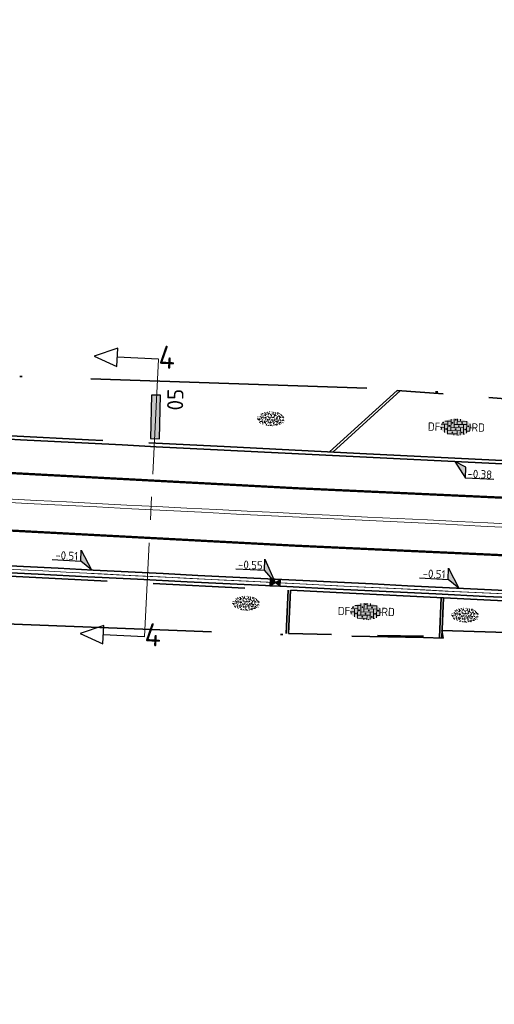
# Model space of a CAD drawing. Header units: metres. Extents: x 0 to 269924, y 0 to 933292.
# Tile 116 of 247: x 133815 to 133836, y 466501 to 466544. Entities that reach past the tile are written whole.
import ezdxf
from ezdxf import colors
from ezdxf.entities.mleader import LeaderData, LeaderLine
from ezdxf.enums import TextEntityAlignment as Align
from ezdxf.math import Vec2, Vec3

# ---------------------------------------------------------------- set-up
doc = ezdxf.new("R2010")
doc.units = ezdxf.units.M
for name, pattern in [('VH-OPSLUITBAND_100X200', [16, 8, -2, 4, -2]), ('VH-OPSLUITBAND_150X250', [24, 16, -2, 4, -2]), ('VW-1-1_STREEP', [2, 1, -1]), ('XX-CENTER', [8, 5, -1, 1, -1]), ('XX-HIDDEN', [4, 2, -2]), ('XX-PROJECTGRENS', [18, 12, -3, 0, -3])]:
    doc.linetypes.add(name, pattern=pattern)
for name, color, linetype, lineweight, true_color in [('B-WE-MO-ONDERZOEK_SLEUF-S', 30, 'Continuous', 25, 0xff7f00), ('N-WE-GR-GRAS-S', 7, 'Continuous', 18, 0x00a500), ('N-WE-RI-HWA_KOLK-S', 150, 'Continuous', 25, 0x007fff)]:
    doc.layers.add(name, color=color, linetype=linetype, lineweight=lineweight, true_color=true_color)
for name, color, linetype, lineweight in [('N-WE-KG-GRENS_PROJECT-G', 7, 'XX-PROJECTGRENS', 35), ('N-WE-KL-ET_LS_OV_LICHTMAST-S', 190, 'Continuous', 25), ('N-WE-VH-GOOT_STRAATBAKSTEEN-G', 170, 'Continuous', 35), ('N-WE-VH-KANTOPSLUITING_OPSLUITBAND_100X200-G', 150, 'VH-OPSLUITBAND_100X200', 35), ('N-WE-VH-KANTOPSLUITING_OPSLUITBAND_150X250-G', 150, 'VH-OPSLUITBAND_150X250', 35), ('N-WE-VH-KANTOPSLUITING_VOORKANTBAND-G', 50, 'Continuous', 35), ('N-WE-VH-MATERIAALGRENS-G', 7, 'XX-HIDDEN', 35), ('N-WE-VH-VERHARDING-T18', 10, 'Continuous', 18), ('N-WE-VH-VERHARDING_STRAATBAKSTEEN-S', 7, 'Continuous', 18), ('N-WE-VW-MARKERING_LANGS_STREEP_11_010-G', 7, 'VW-1-1_STREEP', 13), ('X-XX-AL-HOOGTELABEL-S', 7, 'Continuous', 25), ('X-XX-AL-VERWIJZING-S', 7, 'Continuous', 25), ('X-XX-AL-VERWIJZING_DOORSNEDE-G', 7, 'XX-CENTER', 18)]:
    doc.layers.add(name, color=color, linetype=linetype, lineweight=lineweight)
doc.layers.add('X-XX-AL-HULPLIJN-G', color=30, linetype='Continuous', lineweight=18, plot=False)
doc.styles.add('NLCS-ISO', font='NLCS-ISO.ttf')
doc.styles.add('NLCS-ISO-M200-T18', font='NLCS-ISO.ttf', dxfattribs={"height": 0.36})

# ---------------------------------------------------------------- blocks, each defined once
blk = doc.blocks.new('*U33')
h = blk.add_hatch(color=252)
h.dxf.hatch_style = 1
h.paths.add_polyline_path([(-3.33, -1), (6.15, -1), (6.15, 1), (-3.33, 1)])
at = {"flags": 128}
blk.add_lwpolyline([(-3.33, -1), (6.15, -1), (6.15, 1), (-3.33, 1)], close=True, dxfattribs=at)
blk = doc.blocks.new('SAL-VERWIJZING_DOORSNEDE_LINKS-SO')
for p, q in [((-9, 2), (-14, 0)), ((-14, 0), (-9, -2)), ((-9, -2), (-9, 2)), ((0, 0), (-9, 0))]:
    blk.add_line(p, q)
at = {"lineweight": 50, "style": 'NLCS-ISO'}
blk.add_attdef('...', text='', height=5, dxfattribs=at).set_placement((0, 0.53), align=Align.MIDDLE_LEFT)
blk = doc.blocks.new('*U139')
for p, q in [((2.19, -1.58), (0, 0)), ((0, 0), (1.7, -3.93)), ((1.7, -3.93), (2.19, -1.58)), ((7.77, -5.19), (1.7, -3.93))]:
    blk.add_line(p, q)
blk.add_solid([(2.19, -1.58), (0, 0), (1.7, -3.93)])
at = {"style": 'NLCS-ISO'}
blk.add_attdef('...', text='', height=1.8, rotation=348.3054, dxfattribs=at).set_placement((4.65, -4.97), align=Align.BOTTOM_CENTER)
blk = doc.blocks.new('*U248')
for p, q in [((-1.99, 2.94), (-1.58, 5.31)), ((-1.58, 5.31), (0, 0)), ((-8.1, 4), (-1.99, 2.94)), ((0, 0), (-1.99, 2.94))]:
    blk.add_line(p, q)
blk.add_solid([(-1.58, 5.31), (0, 0), (-1.99, 2.94)])
at = {"style": 'NLCS-ISO'}
blk.add_attdef('...', text='', height=1.8, rotation=350.1821, dxfattribs=at).set_placement((-5.12, 3.06), align=Align.BOTTOM_CENTER)
blk = doc.blocks.new('*U517')
for p, q in [((-2.04, 2.27), (-1.56, 4.62)), ((-1.56, 4.62), (0, 0)), ((-8.12, 3.53), (-2.04, 2.27)), ((0, 0), (-2.04, 2.27))]:
    blk.add_line(p, q)
blk.add_solid([(-1.56, 4.62), (0, 0), (-2.04, 2.27)])
at = {"style": 'NLCS-ISO'}
blk.add_attdef('...', text='', height=1.8, rotation=348.3268, dxfattribs=at).set_placement((-5.17, 2.49), align=Align.BOTTOM_CENTER)
blk = doc.blocks.new('*U518')
at = {"layer": 'X-XX-AL-HOOGTELABEL-S', "xscale": 0.2, "yscale": 0.2, "zscale": 0.2, "rotation": 11.58332590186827}
blk.add_blockref('*U517', (0, 0.15), dxfattribs=at).add_auto_attribs({'...': '-0.51'})
blk = doc.blocks.new('*U519')
at = {"layer": 'N-WE-KL-ET_LS_OV_LICHTMAST-S', "color": 0, "linetype": 'ByBlock', "lineweight": -2, "transparency": 16777216}
for p, rotation in [((133818.411, 466520.245), 357.0991328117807), ((133834.391, 466519.452), 357.2139720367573)]:
    blk.add_blockref('*U518', p, dxfattribs=dict(at, rotation=rotation))
blk = doc.blocks.new('N-SRI-KOLK_STRAAT_450X300-SO')
h = blk.add_hatch(color=256)
h.dxf.hatch_style = 1
h.paths.add_polyline_path([(0, 0), (-1.125, 0.75), (-1.125, -0.75)])
h.paths.add_polyline_path([(1.125, -0.75), (1.125, 0.75), (0, 0)])
for p, q in [((-1.125, -0.75), (1.125, 0.75)), ((1.125, -0.75), (-1.125, 0.75))]:
    blk.add_line(p, q)
at = {"flags": 128}
blk.add_lwpolyline([(-1.125, -0.75), (1.125, -0.75), (1.125, 0.75), (-1.125, 0.75)], close=True, dxfattribs=at)
blk = doc.blocks.new('SVH-SBS_DIKFORMAAT_ELLEBOOG_KL-SO')
h = blk.add_hatch(color=254)
edge = h.paths.add_edge_path()
edge.add_ellipse((1.09, 0.12), major_axis=(3.39, 0), ratio=0.533267, start_angle=0, end_angle=360)
for p, q in [((-2.3, 0), (-1.38, 0)), ((-2.13, 0.69), (-0.69, 0.69)), ((-1.38, 0.69), (-1.38, -1.12)), ((-1.35, 1.38), (0, 1.38)), ((-0.69, 1.38), (-0.69, -1.38)), ((0, 1.84), (0, -0.69)), ((0, 0), (2.76, 0)), ((0.69, 1.92), (0.69, 0)), ((0.69, 0.69), (3.45, 0.69)), ((1.38, 1.93), (1.38, 0.69)), ((1.38, 1.38), (3.54, 1.38)), ((2.07, 1.86), (2.07, 1.38)), ((2.76, 0.69), (2.76, -1.45)), ((3.45, 1.38), (3.45, -1.18)), ((4.14, 0.92), (4.14, -0.67)), ((4.14, 0), (4.48, 0)), ((-2.07, 0), (-2.07, -0.54)), ((-0.8, -1.38), (1.38, -1.38)), ((-0.69, -0.69), (2.07, -0.69)), ((0.69, -1.38), (0.69, -1.67)), ((1.38, -0.69), (1.38, -1.68)), ((2.07, 0), (2.07, -1.61)), ((2.76, -1.38), (2.98, -1.38)), ((3.45, -0.69), (4.12, -0.69))]:
    blk.add_line(p, q)
for centre in [(-0.35, 0.34), (0.34, 1.03), (1.03, 1.72), (1.72, 0.34), (2.41, 1.03), (3.79, 0.34), (-1.04, -0.35), (0.34, -1.04), (1.03, -0.35), (2.41, -1.04), (3.11, -0.35)]:
    blk.add_circle(centre, 0.0881)
for centre, start, end in [((-1.73, 1.03), 158.9124, 101.1902), ((1.72, -1.73), 59.0911, 132.3433)]:
    blk.add_arc(centre, 0.0881, start, end)
at = {"style": 'NLCS-ISO'}
blk.add_attdef('FORMAAT', text='', height=1.8, dxfattribs=at).set_placement((-2.3, 0.12), align=Align.MIDDLE_RIGHT)
blk.add_attdef('KLEUR', text='', height=1.8, dxfattribs=at).set_placement((4.49, 0.12), align=Align.MIDDLE_LEFT)
at = {"style": 'NLCS-ISO', "flags": 1}
blk.add_attdef('FUNCTIE', text='', height=1.8, dxfattribs=at).set_placement((0.12, -3.58), align=Align.MIDDLE_CENTER)
blk = doc.blocks.new('SGR-GRAS_01-SO')
at = {"ltscale": 0.1}
for p, q in [((-1.96, -0.07), (-1.98, 0)), ((-1.93, 0.19), (-1.93, 0.24)), ((-1.89, 0.24), (-1.92, 0.25)), ((-1.67, 0.02), (-1.6, 0.04)), ((-1.6, 0.24), (-1.65, 0.29)), ((-1.53, 0.32), (-1.6, 0.35)), ((-1.45, 0.64), (-1.52, 0.66)), ((-1.52, 0.19), (-1.44, 0.19)), ((-1.47, 0.58), (-1.48, 0.65)), ((-1.43, 0.48), (-1.35, 0.5)), ((-1.36, 0.21), (-1.43, 0.23)), ((-1.42, 0.13), (-1.36, 0.17)), ((-1.38, 0.11), (-1.32, 0.16)), ((-1.37, 0.01), (-1.38, 0.08)), ((-1.33, 0.11), (-1.33, 0.19)), ((-1.3, 0.76), (-1.32, 0.77)), ((-1.28, 0.68), (-1.28, 0.76)), ((-1.17, 0.39), (-1.23, 0.43)), ((-1.17, 0.24), (-1.22, 0.29)), ((-1.15, 0.65), (-1.21, 0.7)), ((-1.11, 0.17), (-1.04, 0.19)), ((-1.03, 0.03), (-1.1, 0.07)), ((-0.94, 0.84), (-1, 0.88)), ((-0.97, 0.51), (-0.92, 0.57)), ((-0.89, 0.5), (-0.97, 0.52)), ((-0.94, 0.19), (-0.87, 0.19)), ((-0.92, 0.42), (-0.86, 0.46)), ((-0.89, 0.81), (-0.82, 0.81)), ((-0.87, 0.66), (-0.89, 0.73)), ((-0.8, 0.06), (-0.88, 0.08)), ((-0.87, 0.62), (-0.8, 0.64)), ((-0.8, 0.47), (-0.87, 0.51)), ((-0.75, 0.24), (-0.8, 0.29)), ((-0.77, 0.09), (-0.79, 0.16)), ((-0.73, 0.65), (-0.78, 0.7)), ((-0.74, 0.03), (-0.73, 0.11)), ((-0.67, 0.11), (-0.73, 0.14)), ((-0.69, 0.61), (-0.68, 0.68)), ((-0.58, 0.92), (-0.64, 0.96)), ((-0.56, 0.92), (-0.51, 0.97)), ((-0.56, 0.32), (-0.48, 0.34)), ((-0.44, 0.55), (-0.51, 0.59)), ((-0.43, 0.78), (-0.5, 0.8)), ((-0.42, 0.71), (-0.36, 0.74)), ((-0.34, 0.35), (-0.41, 0.37)), ((-0.32, 0.24), (-0.38, 0.29)), ((-0.31, 0.19), (-0.37, 0.22)), ((-0.37, 0.19), (-0.29, 0.19)), ((-0.31, 0.65), (-0.36, 0.7)), ((-0.32, 0.81), (-0.24, 0.81)), ((-0.32, 0.77), (-0.24, 0.79)), ((-0.28, 0.73), (-0.29, 0.81)), ((-0.21, 1), (-0.27, 1.03)), ((-0.24, 0.02), (-0.17, 0.04)), ((-0.18, 0.17), (-0.19, 0.24)), ((-0.08, 0.63), (-0.14, 0.67)), ((-0.14, -0.04), (-0.14, 0.03)), ((-0.09, 0.53), (-0.09, 0.6)), ((-0.08, 0.16), (-0.03, 0.21)), ((-0.07, 0.19), (0, 0.23)), ((0.06, 0.27), (-0.01, 0.3)), ((0, 0.47), (0.07, 0.49)), ((0.1, 0.24), (0.05, 0.29)), ((0.13, 0.64), (0.06, 0.66)), ((0.07, 0.99), (0.14, 1.03)), ((0.12, 0.65), (0.07, 0.7)), ((0.22, 0.2), (0.15, 0.22)), ((0.21, 0.19), (0.28, 0.19)), ((0.29, 0.71), (0.22, 0.75)), ((0.24, 0.92), (0.31, 0.94)), ((0.26, 0.81), (0.33, 0.81)), ((0.32, 0.81), (0.3, 0.89)), ((0.31, 0.17), (0.39, 0.19)), ((0.32, 0.57), (0.38, 0.62)), ((0.42, 0.34), (0.36, 0.38)), ((0.42, 0.25), (0.4, 0.32)), ((0.43, 0.48), (0.49, 0.51)), ((0.53, 0.24), (0.47, 0.29)), ((0.54, 0.65), (0.49, 0.7)), ((0.56, -0.02), (0.49, 0.02)), ((0.5, 0.45), (0.51, 0.53)), ((0.59, 0.93), (0.52, 0.94)), ((0.55, 0.62), (0.63, 0.64)), ((0.65, 0.79), (0.58, 0.83)), ((0.68, 0.49), (0.61, 0.51)), ((0.77, 0.05), (0.7, 0.07)), ((0.78, 0.42), (0.72, 0.46)), ((0.78, 0.19), (0.86, 0.19)), ((0.83, 0.81), (0.91, 0.81)), ((0.92, 0.06), (0.85, 0.09)), ((0.87, 0.31), (0.94, 0.33)), ((0.95, 0.24), (0.9, 0.29)), ((0.91, 0.89), (0.91, 0.92)), ((0.97, 0.65), (0.91, 0.7)), ((0.93, 0.76), (0.99, 0.8)), ((1.01, 0.87), (0.95, 0.91)), ((1.01, 0.33), (1, 0.4)), ((1.15, 0.78), (1.08, 0.8)), ((1.15, 0.5), (1.08, 0.54)), ((1.1, 0.38), (1.1, 0.45)), ((1.11, 0.77), (1.18, 0.79)), ((1.24, 0.34), (1.17, 0.36)), ((1.18, 0.01), (1.26, 0.03)), ((1.21, 0.21), (1.26, 0.26)), ((1.28, 0.14), (1.22, 0.17)), ((1.28, 0.25), (1.35, 0.29)), ((1.37, 0.24), (1.32, 0.29)), ((1.39, 0.65), (1.34, 0.7)), ((1.36, 0.19), (1.43, 0.19)), ((1.42, 0.46), (1.5, 0.48)), ((1.51, 0.58), (1.44, 0.62)), ((1.64, 0.21), (1.58, 0.25)), ((1.61, 0.41), (1.59, 0.48)), ((1.69, 0.3), (1.7, 0.37)), ((1.79, 0.19), (1.72, 0.21)), ((1.74, 0.16), (1.81, 0.18)), ((1.8, 0.24), (1.75, 0.29)), ((1.93, 0.19), (1.95, 0.19)), ((-1.92, -0.16), (-1.85, -0.12)), ((-1.82, -0.08), (-1.9, -0.06)), ((-1.76, -0.13), (-1.82, -0.09)), ((-1.78, -0.3), (-1.73, -0.25)), ((-1.62, -0.5), (-1.69, -0.46)), ((-1.63, -0.57), (-1.68, -0.52)), ((-1.61, -0.17), (-1.67, -0.11)), ((-1.57, -0.44), (-1.49, -0.44)), ((-1.54, -0.66), (-1.5, -0.64)), ((-1.4, -0.05), (-1.46, -0.01)), ((-1.38, -0.46), (-1.38, -0.39)), ((-1.35, -0.28), (-1.28, -0.26)), ((-1.27, -0.23), (-1.34, -0.21)), ((-1.26, -0.42), (-1.33, -0.38)), ((-1.27, -0.56), (-1.28, -0.48)), ((-1.21, -0.57), (-1.26, -0.52)), ((-1.18, -0.67), (-1.25, -0.65)), ((-1.19, -0.17), (-1.24, -0.11)), ((-1.13, -0.78), (-1.19, -0.75)), ((-1.06, -0.39), (-1, -0.35)), ((-1.04, -0.58), (-0.97, -0.57)), ((-0.99, -0.44), (-0.92, -0.44)), ((-0.9, -0.34), (-0.96, -0.3)), ((-0.9, -0.65), (-0.84, -0.6)), ((-0.84, -0.94), (-0.85, -0.93)), ((-0.78, -0.57), (-0.84, -0.52)), ((-0.76, -0.7), (-0.83, -0.67)), ((-0.76, -0.17), (-0.82, -0.11)), ((-0.8, -0.13), (-0.73, -0.11)), ((-0.71, -0.38), (-0.79, -0.36)), ((-0.79, -0.54), (-0.78, -0.46)), ((-0.72, -0.89), (-0.65, -0.87)), ((-0.71, -0.9), (-0.64, -0.86)), ((-0.62, -0.82), (-0.7, -0.8)), ((-0.67, -0.48), (-0.69, -0.4)), ((-0.53, -0.26), (-0.6, -0.22)), ((-0.58, -0.99), (-0.59, -0.97)), ((-0.57, -0.1), (-0.5, -0.06)), ((-0.49, -0.25), (-0.44, -0.19)), ((-0.48, -0.44), (-0.41, -0.42)), ((-0.4, -0.63), (-0.46, -0.59)), ((-0.38, -0.98), (-0.43, -0.93)), ((-0.42, -0.44), (-0.34, -0.44)), ((-0.36, -0.57), (-0.41, -0.52)), ((-0.34, -0.17), (-0.39, -0.11)), ((-0.26, -0.99), (-0.33, -0.95)), ((-0.25, -0.09), (-0.32, -0.07)), ((-0.17, -0.18), (-0.24, -0.14)), ((-0.16, -0.53), (-0.23, -0.51)), ((-0.21, -0.61), (-0.15, -0.58)), ((-0.19, -0.62), (-0.19, -0.54)), ((-0.17, -0.74), (-0.1, -0.72)), ((-0.07, -0.97), (-0.14, -0.95)), ((-0.04, -0.55), (-0.1, -0.51)), ((-0.08, -0.4), (-0.09, -0.32)), ((-0.01, -1.01), (0.04, -0.95)), ((0.05, -0.98), (0, -0.93)), ((0.07, -0.57), (0.01, -0.52)), ((0.02, -0.96), (0.01, -0.89)), ((0.08, -0.17), (0.03, -0.11)), ((0.1, -0.91), (0.03, -0.88)), ((0.07, -0.29), (0.14, -0.27)), ((0.19, -0.1), (0.13, -0.06)), ((0.16, -0.44), (0.23, -0.44)), ((0.17, -1.04), (0.22, -1.02)), ((0.31, -0.24), (0.24, -0.22)), ((0.33, -0.47), (0.26, -0.43)), ((0.29, -0.33), (0.35, -0.29)), ((0.4, -0.68), (0.32, -0.66)), ((0.39, -0.6), (0.45, -0.55)), ((0.39, -0.59), (0.46, -0.57)), ((0.4, -0.69), (0.41, -0.62)), ((0.46, -0.83), (0.4, -0.8)), ((0.47, -0.98), (0.42, -0.93)), ((0.49, -0.57), (0.44, -0.52)), ((0.45, -0.12), (0.46, -0.05)), ((0.51, -0.17), (0.45, -0.11)), ((0.52, -0.32), (0.5, -0.24)), ((0.62, -0.88), (0.6, -0.81)), ((0.63, -0.14), (0.7, -0.12)), ((0.69, -0.39), (0.62, -0.35)), ((0.64, -0.84), (0.71, -0.81)), ((0.7, -0.89), (0.77, -0.88)), ((0.73, -0.44), (0.81, -0.44)), ((0.82, -0.76), (0.76, -0.72)), ((0.78, -0.04), (0.85, 0)), ((0.86, -0.39), (0.79, -0.37)), ((0.8, -0.19), (0.85, -0.14)), ((0.86, -0.94), (0.84, -0.93)), ((0.91, -0.57), (0.86, -0.52)), ((0.93, -0.17), (0.88, -0.11)), ((0.95, -0.83), (0.88, -0.81)), ((0.94, -0.44), (1.01, -0.42)), ((1.05, -0.31), (0.99, -0.27)), ((1, -0.77), (1, -0.7)), ((1.05, -0.2), (1.05, -0.12)), ((1.11, -0.24), (1.1, -0.16)), ((1.19, -0.68), (1.12, -0.64)), ((1.14, -0.56), (1.21, -0.52)), ((1.21, -0.8), (1.2, -0.73)), ((1.33, -0.1), (1.26, -0.08)), ((1.26, -0.75), (1.33, -0.73)), ((1.34, -0.57), (1.29, -0.52)), ((1.36, -0.17), (1.3, -0.11)), ((1.31, -0.44), (1.38, -0.44)), ((1.42, -0.23), (1.35, -0.19)), ((1.42, -0.54), (1.35, -0.52)), ((1.55, -0.6), (1.49, -0.56)), ((1.5, -0.29), (1.57, -0.27)), ((1.64, -0.27), (1.65, -0.2)), ((1.64, -0.27), (1.7, -0.23)), ((1.68, -0.55), (1.74, -0.5)), ((1.71, -0.16), (1.69, -0.09)), ((1.78, -0.15), (1.71, -0.11)), ((1.71, -0.52), (1.71, -0.52)), ((1.78, -0.17), (1.73, -0.11)), ((1.88, -0.25), (1.81, -0.23))]:
    blk.add_line(p, q, dxfattribs=at)
at = {"ltscale": 0.1, "style": 'NLCS-ISO'}
blk.add_attdef('TYPE', text='', height=0.5, dxfattribs=at).set_placement((3.47, -0.02), align=Align.MIDDLE_CENTER)

msp = doc.modelspace()

# ---------------------------------------------------------------- linework, layer by layer
at = {"layer": 'N-WE-KG-GRENS_PROJECT-G', "flags": 128}
msp.add_lwpolyline([(133942.152, 466524.013), (133955.533, 466522.507), (133956.145, 466521.626), (133962.811, 466521.355), (133963.543, 466522.67), (133965.054, 466522.563), (133965.551, 466521.193), (133981.5, 466520.334), (133981.565, 466520.896), (133982.028, 466520.86), (133994.134, 466520.33), (133994.151, 466519.671), (134009.067, 466519.478), (134013.911, 466519.512), (134027.732, 466519.636), (134028.693, 466519.554), (134034.796, 466519.611), (134050.86, 466519.659), (134068.501, 466520.152), (134071.254, 466520.237), (134077.26, 466520.692), (134094.041, 466522.635), (134101.385, 466523.282), (134101.428, 466523.91), (134128.995, 466527.092), (134141.938, 466528.627), (134148.421, 466529.392), (134148.476, 466529.087), (134157.108, 466530.24), (134157.762, 466530.339), (134157.953, 466529.076), (134163.706, 466529.946), (134172.69, 466531.055), (134201.838, 466535.069), (134202.197, 466534.878), (134203.304, 466535.042), (134208.161, 466535.722), (134214.682, 466536.673), (134215.15, 466536.846), (134235.766, 466539.754), (134239.587, 466540.449), (134251.117, 466542.218), (134251.536, 466542.09), (134264.479, 466543.833), (134264.487, 466544.317), (134273.56, 466545.641), (134273.608, 466545.287), (134285.679, 466546.863), (134299.118, 466548.971), (134309.192, 466550.345), (134329.805, 466553.659), (134341.526, 466555.206), (134346.97, 466556.112), (134351.977, 466556.025), (134358.949, 466556.887), (134359.186, 466557.313), (134365.426, 466557.917), (134389.225, 466560.758), (134395.395, 466561.519), (134400.633, 466562.019), (134418.638, 466563.907), (134426.404, 466566.343), (134432.472, 466567.14), (134437.532, 466567.422), (134444.848, 466568.25), (134448.277, 466568.388), (134484.594, 466572.762), (134486.539, 466572.966), (134490.599, 466573.546), (134498.499, 466574.536), (134514.318, 466576.701), (134542.397, 466581.367), (134546.702, 466582.122), (134551.593, 466582.441), (134551.871, 466583.179), (134557.906, 466584.406), (134558.276, 466584.115), (134567.36, 466586.004), (134582.717, 466588.715), (134583.108, 466588.972), (134590.444, 466590.398), (134630.038, 466598.271), (134633.264, 466598.923), (134632.087, 466604.993), (134646.051, 466607.537), (134647.414, 466607.429), (134666.972, 466611.405), (134675.342, 466617.463), (134674.819, 466607.593), (134696.995, 466610.537), (134702.172, 466611.327), (134706.525, 466612.071), (134709.085, 466612.323), (134712.087, 466612.776), (134715, 466613.203), (134716.349, 466613.229), (134723.364, 466613.968), (134738.981, 466616.639), (134746.062, 466617.28), (134746.09, 466616.641), (134760.121, 466618.861), (134759.993, 466619.829), (134768.446, 466621.137), (134784.615, 466623.738), (134787.541, 466625.072), (134796.772, 466626.479), (134796.899, 466625.715), (134813.878, 466628.545), (134820.226, 466629.584), (134847.68, 466634.234), (134881.79, 466639.204), (134881.926, 466639.532), (134884.43, 466640.009), (134893.797, 466641.711), (134903.085, 466643.328), (134904.138, 466643.527), (134920.265, 466646.374), (134921.332, 466646.578), (134937.367, 466649.518), (134938.501, 466649.708), (134961.555, 466654.096), (134967.764, 466655.262), (134974.722, 466656.563), (134984.23, 466658.491), (134992.023, 466659.998), (134995.809, 466660.766), (135000.442, 466661.693), (135009.695, 466663.648), (135010.659, 466663.869), (135018.832, 466665.618), (135021.92, 466666.314), (135034.093, 466668.943), (135034.161, 466668.769), (135043.8, 466670.832), (135059.084, 466674.02), (135068.771, 466676.078), (135083.089, 466679.034), (135091.902, 466680.993), (135097.488, 466682.166), (135104.831, 466683.651), (135116.534, 466686.231), (135119.892, 466686.792), (135126.3, 466688.013), (135127.347, 466688.196), (135130.448, 466688.891), (135135.602, 466689.887), (135140.19, 466691.518), (135166.592, 466696.94), (135182.368, 466700.724), (135201.902, 466704.748), (135203.941, 466705.082), (135209.867, 466705.957), (135217.801, 466707.782), (135228.821, 466709.933), (135242.391, 466712.598), (135277.698, 466719.723), (135279.457, 466720.111), (135279.55, 466721.578), (135288.178, 466723.073), (135350.963, 466735.305), (135501.986, 466763.685), (135501.162, 466761.839), (135525.132, 466766.833), (135533.639, 466768.672), (135569.042, 466775.188), (135582.767, 466777.378), (135584.022, 466777.634), (135585.675, 466776.264, 0.01918), (135652.451, 466792.01), (135652.891, 466793.457), (135660.981, 466795.919), (135661.574, 466796.074), (135664.481, 466796.836), (135665.946, 466796.651), (135673.558, 466799.328), (135680.977, 466801.739), (135687.276, 466804.201), (135692.547, 466806.295), (135705.432, 466809.743), (135712.094, 466810.706), (135728.145, 466817.035), (135760.285, 466825.832), (135773.458, 466829.179), (135789.116, 466834.08), (135813.029, 466842.892), (135823.352, 466846.718), (135839.426, 466852.91), (135860.96, 466860.89), (135867.928, 466863.26), (135895.199, 466872.784), (135899.312, 466861.8), (135873.359, 466852.082), (135873.188, 466848.843), (135867.814, 466846.669), (135856.104, 466842.036), (135847.253, 466838.505), (135830.033, 466832.514), (135818.854, 466828.652), (135812.865, 466826.949), (135808.959, 466825.804), (135805.053, 466824.658), (135770.731, 466814.307), (135766.971, 466812.016), (135761.879, 466808.079), (135757.591, 466807.133), (135743.839, 466803.566), (135724.075, 466798.35), (135721.275, 466798.229), (135720.422, 466801.401), (135715.133, 466799.834), (135698.553, 466794.754), (135698.279, 466793.693), (135686.038, 466790.352), (135686.038, 466789.248), (135686.038, 466787.562), (135681.985, 466786.092), (135677.719, 466785.319), (135623.458, 466770.711), (135607.41, 466767.662), (135584.355, 466763.142), (135577.091, 466761.475), (135570.47, 466760.803), (135524.714, 466753.103), (135522.642, 466752.878), (135515.666, 466751.661), (135498.388, 466748.218), (135460.498, 466741.759), (135438.515, 466737.953), (135402.134, 466731.048), (135401.842, 466732.671), (135396.111, 466731.637), (135390.927, 466730.659), (135374.008, 466727.423), (135342.463, 466720.896), (135337.831, 466720.249), (135332.781, 466719.412), (135316.41, 466716.549), (135312.764, 466716.512), (135301.04, 466714.003), (135296.667, 466713.077), (135288.078, 466711.338), (135288.031, 466710.414), (135288.066, 466708.643), (135283.612, 466707.738), (135244.114, 466700.084), (135242.59, 466702.114), (135218.779, 466697.088), (135216.4, 466696.736), (135207.126, 466694.996), (135197.842, 466693.22), (135196.987, 466690.777), (135188.214, 466689.009), (135186.218, 466690.919), (135157.953, 466685.339), (135157.545, 466682.623), (135152.388, 466681.564), (135151.517, 466683.806), (135135.729, 466680.62), (135134.464, 466677.149), (135128.184, 466675.854), (135125.788, 466678.571), (135109.606, 466675.114), (135107.871, 466673.543), (135107.871, 466672.134), (135099.469, 466670.442), (135080.265, 466666.625), (135079.406, 466666.151), (135069.61, 466664.202), (135057.638, 466661.759), (135035.803, 466657.155), (135033.723, 466658.689), (135013.618, 466654.679), (135014.198, 466652.086), (135012.612, 466651.731), (135012.176, 466654.16), (134999.525, 466651.581), (134981.058, 466648.065), (134978.74, 466647.609), (134978.586, 466647.723), (134973.29, 466646.777), (134967.912, 466645.754), (134966.071, 466645.409), (134952.75, 466642.776), (134952.592, 466643.577), (134951.246, 466643.315), (134944.955, 466642.097), (134940.872, 466641.345), (134939.907, 466640.789), (134925.329, 466637.906), (134925.171, 466637.877), (134925.333, 466636.966), (134925.553, 466635.733), (134922.159, 466635.157), (134921.983, 466636.201), (134920.712, 466635.973), (134906.644, 466633.431), (134906.509, 466633.768), (134899.927, 466632.517), (134896.041, 466630.574), (134862.297, 466626.202), (134861.423, 466623.924), (134854.723, 466622.819), (134853.222, 466624.597), (134834.721, 466621.381), (134818.755, 466618.638), (134803.128, 466616.182), (134801.097, 466614.744), (134787.48, 466613.242), (134768.983, 466610.888), (134755.14, 466609.258), (134754.957, 466609.237), (134754.786, 466610.217), (134731.872, 466606.359), (134713.4, 466603.055), (134699.607, 466600.717), (134685.428, 466598.156), (134675.878, 466596.194), (134672.276, 466595.656), (134668.91, 466595.016), (134645.926, 466591.058), (134638.577, 466590.001), (134611.474, 466584.899), (134601.717, 466583.131), (134600.6, 466582.901), (134592.762, 466581.44), (134575.118, 466578.109), (134569.726, 466577.127), (134558.057, 466574.923), (134547.369, 466573.132), (134538.23, 466571.522), (134531.355, 466570.551), (134524.272, 466569.346), (134519.026, 466568.326), (134515.39, 466567.719), (134505.384, 466563.341), (134500.986, 466562.643), (134495.881, 466561.909), (134495.823, 466562.312), (134492.204, 466563.642), (134484.398, 466562.518), (134478.905, 466561.786), (134469.843, 466560.533), (134464.536, 466559.742), (134456.919, 466558.745), (134448.033, 466557.687), (134433.208, 466556.61), (134412.104, 466554.577), (134407.553, 466554.101), (134387.467, 466551.741), (134381.785, 466550.955), (134364.962, 466548.659), (134360.191, 466548.481), (134354.944, 466547.628), (134324.113, 466542.837), (134319.685, 466541.923), (134312.466, 466540.844), (134307.061, 466539.9), (134305.527, 466540.739), (134283.993, 466537.831), (134278.004, 466536.268), (134260.392, 466533.941), (134253.899, 466532.65), (134244.867, 466531.618), (134227.961, 466528.835), (134196.876, 466524.748), (134191.294, 466524.652), (134189.441, 466519.487), (134180.543, 466523.251), (134138.079, 466517.961), (134135.279, 466517.668), (134120.646, 466515.791), (134115.858, 466514.998), (134094.415, 466512.788), (134094.483, 466512.133), (134077.905, 466510.692), (134056.132, 466509.19), (134043.898, 466509.02), (134033.049, 466509.242), (134023.923, 466509.529), (134011.048, 466510.262), (134011.12, 466510.989), (133978.031, 466511.971), (133977.492, 466511.386), (133976.525, 466511.415), (133970.93, 466511.61), (133940.859, 466512.853), (133936.339, 466513.04), (133926.354, 466513.566), (133918.767, 466513.929), (133914.845, 466514.016), (133909.555, 466514.279), (133907.78, 466514.373), (133898.183, 466514.701), (133889.291, 466514.99), (133877.411, 466515.387), (133865.169, 466516.189), (133858.598, 466516.511), (133853.557, 466516.784), (133840.824, 466517.534), (133833.647, 466517.757), (133833.706, 466517.421), (133832.853, 466517.458), (133826.979, 466517.575), (133808.076, 466518.296), (133803.308, 466518.179), (133802.56, 466518.555), (133780.072, 466520.153), (133779.6, 466519.291), (133774.066, 466519.538), (133773.735, 466520.559), (133740.527, 466522.642), (133713.376, 466524.159), (133705.703, 466524.636), (133705.709, 466526.266), (133685.059, 466527.583), (133660.563, 466529.253), (133639.129, 466529.346), (133622.453, 466530.286), (133616.388, 466530.543), (133614.494, 466530.624), (133604.393, 466531.597), (133597.464, 466531.465), (133574.3, 466531.955), (133566.695, 466531.543), (133561.32, 466531.616), (133554.142, 466531.627), (133545.309, 466531.719), (133535.509, 466531.795), (133530.483, 466531.897), (133499.098, 466532.845), (133498.91, 466530.624), (133497.604, 466522.359), (133448.566, 466524.379), (133448.421, 466522.59), (133414.567, 466524.034), (133414.497, 466533.241), (133401.904, 466533.723), (133353.812, 466535.745), (133352.26, 466536.139), (133333.107, 466536.524), (133333.343, 466545.829), (133369.152, 466544.714), (133381.325, 466544.396), (133400.699, 466543.637), (133404.005, 466543.551), (133435.456, 466542.61), (133435.456, 466542.277), (133451.526, 466541.628), (133467.883, 466541.235), (133477.659, 466542.034), (133509.103, 466541.442), (133515.138, 466541.284), (133519.939, 466540.992), (133525.525, 466540.798), (133532.518, 466540.097), (133548.147, 466539.778), (133548.297, 466540.601), (133555.22, 466540.722), (133564.265, 466540.558), (133565.06, 466540.188), (133570.074, 466540.025), (133574.07, 466539.875), (133576.623, 466539.795), (133577.163, 466540.007), (133601.21, 466539.677), (133602.809, 466541.635), (133610.483, 466541.448), (133611.878, 466539.353), (133618.8, 466539.154), (133622.331, 466538.943), (133622.362, 466539.485), (133627.247, 466539.274), (133627.305, 466538.709), (133642.487, 466537.733), (133654.92, 466537.235), (133674.71, 466536.649), (133674.766, 466536.962), (133682.638, 466536.639), (133685.084, 466535.631), (133701.924, 466534.36), (133703.6, 466534.856), (133708.504, 466534.396), (133731.895, 466532.391), (133737.992, 466531.942), (133749.854, 466530.901), (133752.15, 466530.77), (133756.921, 466530.655), (133767.535, 466530.109), (133779.853, 466530.016), (133787.77, 466529.934), (133810.905, 466528.967), (133832.384, 466528.238), (133837.192, 466527.837), (133897.841, 466525.036)], format="xyb", close=True, dxfattribs=at)
at = {"layer": 'N-WE-VH-GOOT_STRAATBAKSTEEN-G'}
msp.add_lwpolyline([(133341.192, 466538.034), (133548.299, 466533.099), (133604.484, 466532.752, -0.012398), (133694.641, 466528.294), (133747.111, 466524.328, 0.006097), (133941.572, 466515.108, 0.02139), (134085.33, 466514.138, 0.018724), (134137.889, 466519.445, 0.007401), (134227.449, 466531.463), (134342.22, 466547.549), (134354.896, 466549.127)], format="xyb", dxfattribs=at)
at = {"layer": 'N-WE-VH-KANTOPSLUITING_OPSLUITBAND_100X200-G', "flags": 128}
for points in [[(133831.716, 466528.211), (133828.764, 466525.535)], [(133826.881, 466517.63), (133826.974, 466519.516)], [(133833.646, 466517.473), (133833.729, 466519.184)]]:
    msp.add_lwpolyline(points, dxfattribs=at)
at = {"layer": 'N-WE-VH-KANTOPSLUITING_OPSLUITBAND_150X250-G', "flags": 128}
for points in [[(133803.113, 466520.735, 0.00434), (133941.553, 466514.658, 0.021391), (134085.352, 466513.689, 0.018725), (134137.947, 466518.998, 0.0074), (134227.513, 466531.018), (134342.279, 466547.103), (134357.862, 466549.043), (134370.399, 466550.491), (134396.702, 466553.651), (134410.894, 466555.167), (134423.677, 466556.499), (134434.291, 466557.562), (134443.264, 466558.511), (134460.798, 466560.369), (134480.489, 466562.873), (134486.856, 466563.749), (134497.101, 466565.414), (134501.62, 466566.211)], [(133341.341, 466543.682), (133548.384, 466538.749), (133604.571, 466538.402, -0.012406), (133695.064, 466533.928), (133747.492, 466529.966, 0.002963), (133841.891, 466524.897)]]:
    msp.add_lwpolyline(points, format="xyb", dxfattribs=at)
at = {"layer": 'N-WE-VH-KANTOPSLUITING_VOORKANTBAND-G', "flags": 128}
for points in [[(133803.121, 466520.885, 0.00434), (133941.56, 466514.808, 0.02139), (134085.345, 466513.838, 0.018725), (134137.927, 466519.147, 0.0074), (134227.492, 466531.166), (134342.26, 466547.251), (134357.844, 466549.192), (134370.381, 466550.64), (134396.685, 466553.8), (134410.879, 466555.316), (134423.662, 466556.648), (134434.337, 466557.718), (134443.187, 466558.654), (134460.781, 466560.518), (134480.47, 466563.022), (134486.834, 466563.897), (134497.076, 466565.562), (134611.302, 466585.708), (134638.644, 466590.605), (134674.736, 466596.922), (134713.523, 466603.885), (134725.136, 466605.892), (134795.068, 466617.445), (134824.131, 466622.682)], [(133341.337, 466543.533), (133548.381, 466538.599), (133604.568, 466538.252, -0.012405), (133695.052, 466533.778), (133747.482, 466529.816, 0.002963), (133841.884, 466524.747)]]:
    msp.add_lwpolyline(points, format="xyb", dxfattribs=at)
msp.add_lwpolyline([(133831.853, 466528.2), (133828.905, 466525.528)], dxfattribs=at)
at = {"layer": 'N-WE-VH-KANTOPSLUITING_VOORKANTBAND-G'}
for points in [[(133826.981, 466517.625), (133827.074, 466519.511)], [(133833.546, 466517.478), (133833.629, 466519.188)]]:
    msp.add_lwpolyline(points, dxfattribs=at)
at = {"layer": 'N-WE-VH-MATERIAALGRENS-G'}
for points in [[(133831.716, 466528.211), (133837.077, 466527.796)], [(133832.855, 466517.508), (133826.981, 466517.625)]]:
    msp.add_lwpolyline(points, dxfattribs=at)
at = {"layer": 'N-WE-VW-MARKERING_LANGS_STREEP_11_010-G', "ltscale": 5, "const_width": 0.1, "flags": 128}
for points in [[(133770.22, 466526.99, 0.00538), (133941.742, 466519.104, 0.021386), (134085.132, 466518.133, 0.018719), (134137.377, 466523.412, 0.002456), (134167.103, 466527.102, 0.002456)], [(134167.43, 466524.623, -0.002455), (134137.697, 466520.933, -0.018722), (134085.256, 466515.636, -0.021389), (133941.636, 466516.606, -0.00538), (133770.074, 466524.494, -0.00538)]]:
    msp.add_lwpolyline(points, format="xyb", dxfattribs=at)
at = {"layer": 'X-XX-AL-HULPLIJN-G'}
for points in [[(133341.257, 466540.784), (133548.34, 466535.849), (133604.526, 466535.502, -0.012402), (133694.847, 466531.036), (133747.296, 466527.072, 0.006097), (133941.689, 466517.855, 0.021388), (134085.194, 466516.885, 0.006155), (134102.446, 466518.191, 0.006155)], [(133346.847, 466537.75), (133548.297, 466532.949), (133604.481, 466532.602, -0.012398), (133694.63, 466528.144), (133747.101, 466524.179, 0.000968), (133777.966, 466522.398, 0.005129), (133941.566, 466514.958, 0.02139), (134085.337, 466513.988, 0.018724), (134137.908, 466519.296, 0.002454), (134167.645, 466522.987)], [(134167.251, 466526.012, -0.002456), (134137.518, 466522.321, -0.01872), (134085.186, 466517.035, -0.021387), (133941.695, 466518.005, -0.005255), (133774.149, 466525.666, -0.005255)], [(133818.411, 466520.245, 0.003861), (133941.566, 466514.958, 0.02139), (134085.337, 466513.988, 0.006169), (134102.701, 466515.302)]]:
    msp.add_lwpolyline(points, format="xyb", dxfattribs=at)
at = {"layer": 'X-XX-AL-HULPLIJN-G', "flags": 128}
msp.add_lwpolyline([(133770.307, 466528.488, 0.002309), (133843.882, 466524.652), (133857.867, 466524), (133862.862, 466523.773, 0.002476), (133941.805, 466520.603, 0.0128), (134027.55, 466518.549, 0.0128)], format="xyb", dxfattribs=at)
at = {"layer": 'X-XX-AL-VERWIJZING_DOORSNEDE-G'}
msp.add_lwpolyline([(133821.331, 466529.564), (133820.723, 466517.489)], dxfattribs=at)

# ---------------------------------------------------------------- block references
at = {"layer": 'B-WE-MO-ONDERZOEK_SLEUF-S'}
ref = msp.add_blockref('*U33', (133821.19, 466526.775), dxfattribs=dict(at, xscale=0.2000000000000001, yscale=0.2000000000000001, zscale=0.2000000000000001, rotation=88.55177714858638))
ref.add_attrib('NR', '05', (133822.397, 466527.33), dxfattribs={"layer": '0', "height": 0.7, "rotation": 88.5518, "style": 'NLCS-ISO'})
at = {"layer": 'N-WE-GR-GRAS-S', "xscale": 0.2999999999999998, "yscale": 0.2999999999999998, "zscale": 0.2999999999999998, "rotation": 359}
for p in [(133826.229, 466526.976), (133825.147, 466518.947), (133834.673, 466518.428)]:
    msp.add_blockref('SGR-GRAS_01-SO', p, dxfattribs=at)
at = {"layer": 'N-WE-KL-ET_LS_OV_LICHTMAST-S'}
msp.add_blockref('*U519', (0, 0), dxfattribs=at)
at = {"layer": 'N-WE-RI-HWA_KOLK-S', "xscale": 0.2, "yscale": 0.2, "zscale": 0.2, "rotation": 357.1565524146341}
msp.add_blockref('N-SRI-KOLK_STRAAT_450X300-SO', (133826.401, 466519.845), dxfattribs=at)
at = {"layer": 'N-WE-VH-VERHARDING_STRAATBAKSTEEN-S', "xscale": 0.2, "yscale": 0.2, "zscale": 0.2, "rotation": 358.8866995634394}
for p in [(133834.047, 466526.595), (133830.128, 466518.569)]:
    msp.add_blockref('SVH-SBS_DIKFORMAAT_ELLEBOOG_KL-SO', p, dxfattribs=at).add_auto_attribs({'FORMAAT': 'DF', 'KLEUR': 'RD'})
at = {"layer": 'X-XX-AL-HOOGTELABEL-S'}
for name, p, xscale, yscale, zscale, rotation, values in [('*U139', (133834.218, 466525.117), 0.2, 0.2, 0.2, 8.912449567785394, {'...': '-0.38'}), ('*U248', (133826.401, 466519.845), 0.2000000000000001, 0.2000000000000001, 0.2000000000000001, 6.974424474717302, {'...': '-0.55'})]:
    msp.add_blockref(name, p, dxfattribs=dict(at, xscale=xscale, yscale=yscale, zscale=zscale, rotation=rotation)).add_auto_attribs(values)
at = {"layer": 'X-XX-AL-VERWIJZING-S', "xscale": 0.2, "yscale": 0.2, "zscale": 0.2}
for p, rotation in [((133821.331, 466529.564), 357.116699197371), ((133820.723, 466517.489), 357.1166992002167)]:
    msp.add_blockref('SAL-VERWIJZING_DOORSNEDE_LINKS-SO', p, dxfattribs=dict(at, rotation=rotation)).add_auto_attribs({'...': '4'})

# ---------------------------------------------------------------- leaders
at = {"layer": 'N-WE-VH-VERHARDING-T18'}
ml = msp.add_multileader_mtext('Standard', dxfattribs=at)
ml.set_content('', color=256, style='NLCS-ISO-M200-T18')
ml.set_leader_properties(color=256, linetype='ByLayer', lineweight=-1)
ml.build(insert=Vec2(0, 0))
ml.multileader.update_dxf_attribs({"has_dogleg": 0, "text_left_attachment_type": 5, "text_right_attachment_type": 5, "dogleg_length": 0.36, "arrow_head_size": 0.36})
ctx = ml.context
ctx.base_point, ctx.char_height, ctx.arrow_head_size, ctx.landing_gap_size, ctx.plane_origin = Vec3(135697.392, 466805.766), 0.36, 0.36, 0.18, Vec3(135695.697, 466805.189)
ctx.left_attachment, ctx.right_attachment = 5, 5
notes = []
notes.append((ctx, [(0, (0, 0, 0), (0, 0), (1, 0), 1, [])]))
ctx.mtext.insert, ctx.mtext.rotation, ctx.mtext.flow_direction = Vec3(135697.572, 466806.126), -0.147529, 5
for ctx, leaders in notes:
    for number, flags, end, landing, length, lines in leaders:
        leader = LeaderData()
        leader.index, (leader.has_last_leader_line, leader.has_dogleg_vector, leader.attachment_direction) = number, flags
        leader.last_leader_point, leader.dogleg_vector, leader.dogleg_length = Vec3(end), Vec3(landing), length
        for number, points, colour, breaks in lines:
            line = LeaderLine()
            line.index, line.vertices, line.color, line.breaks = number, Vec3.list(points), colors.encode_raw_color(colour), breaks
            leader.lines.append(line)
        ctx.leaders.append(leader)

doc.saveas('drawing.dxf')
